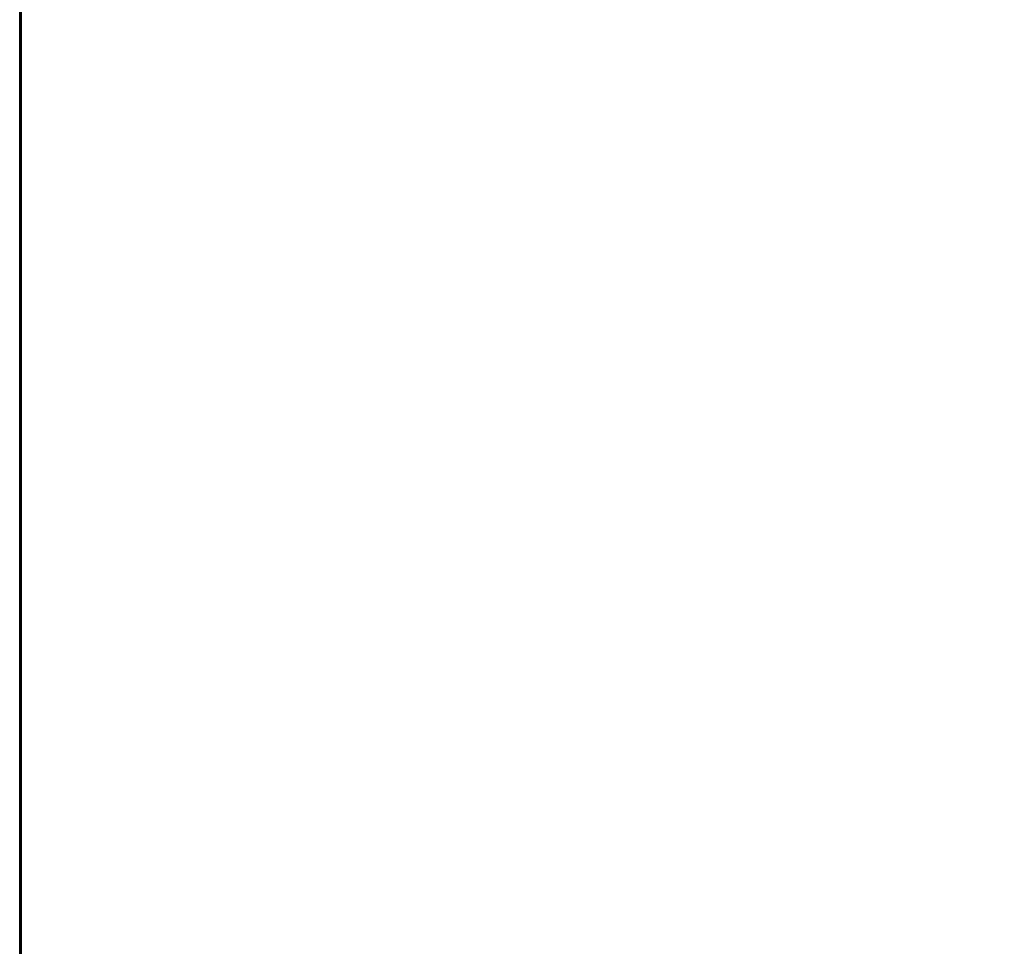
# Model space of a CAD drawing. Extents: x -4.8 to 44.9, y -3 to 21.9.
# Tile 2 of 135: x 0 to 6.3, y 10 to 16. Entities that reach past the tile are written whole.
import ezdxf

# ---------------------------------------------------------------- set-up
doc = ezdxf.new("R2010")
doc.units = 0

# ---------------------------------------------------------------- blocks, each defined once
blk = doc.blocks.new('Box-458420f3-d24c-467f-9784-8934705a0a12')
at = {"color": 253, "linetype": 'Continuous', "true_color": 0xa0a0a0, "transparency": 33554687}
mesh = blk.add_polyface(dxfattribs=at)
corners = [(0, 0), (43, 0), (43, 20), (0, 20), (0, 0, 0.01), (43, 0, 0.01), (43, 20, 0.01), (0, 20, 0.01)]
mesh.append_faces([[corners[k] for k in face] for face in [(0, 1, 2, 3), (4, 5, 6, 7), (0, 1, 5, 4), (1, 2, 6, 5), (2, 3, 7, 6), (3, 0, 4, 7)]], dxfattribs={"color": 253})
blk = doc.blocks.new('Box-ace12fff-17e2-4e2d-8dcb-9c52ceecaf6a')
at = {"color": 253, "linetype": 'Continuous', "true_color": 0xa0a0a0, "transparency": 33554687}
mesh = blk.add_polyface(dxfattribs=at)
corners = [(0, 0), (43, 0), (43, 20), (0, 20), (0, 0, 0.01), (43, 0, 0.01), (43, 20, 0.01), (0, 20, 0.01)]
mesh.append_faces([[corners[k] for k in face] for face in [(0, 1, 2, 3), (4, 5, 6, 7), (0, 1, 5, 4), (1, 2, 6, 5), (2, 3, 7, 6), (3, 0, 4, 7)]], dxfattribs={"color": 253})
blk = doc.blocks.new('Box-54c0fc9c-6b5d-407e-8bf6-b2ca4ae5debc')
at = {"color": 253, "linetype": 'Continuous', "true_color": 0xa0a0a0, "transparency": 33554687}
mesh = blk.add_polyface(dxfattribs=at)
corners = [(0, 0), (0.01, 0), (0.01, 20), (0, 20), (0, 0, 17.3), (0.01, 0, 17.3), (0.01, 20, 17.3), (0, 20, 17.3)]
mesh.append_faces([[corners[k] for k in face] for face in [(0, 1, 2, 3), (4, 5, 6, 7), (0, 1, 5, 4), (1, 2, 6, 5), (2, 3, 7, 6), (3, 0, 4, 7)]], dxfattribs={"color": 253})
blk = doc.blocks.new('a5d0e608-cf1f-4d31-a297-d99c1b6cd2c7')
at = {"linetype": 'Continuous', "transparency": 33554687}
for name, p in [('Box-458420f3-d24c-467f-9784-8934705a0a12', (0, 0)), ('Box-ace12fff-17e2-4e2d-8dcb-9c52ceecaf6a', (0, 0, 17.29)), ('Box-54c0fc9c-6b5d-407e-8bf6-b2ca4ae5debc', (0, 0))]:
    blk.add_blockref(name, p, dxfattribs=at)
blk = doc.blocks.new('a2ba277c-a7ce-4954-a814-a3aaea5c52da')
at = {"linetype": 'Continuous', "transparency": 33554687}
blk.add_blockref('a5d0e608-cf1f-4d31-a297-d99c1b6cd2c7', (0, 0), dxfattribs=at)

msp = doc.modelspace()

# ---------------------------------------------------------------- block references
at = {"transparency": 33554687}
msp.add_blockref('a2ba277c-a7ce-4954-a814-a3aaea5c52da', (0, 0), dxfattribs=at)

doc.saveas('drawing.dxf')
